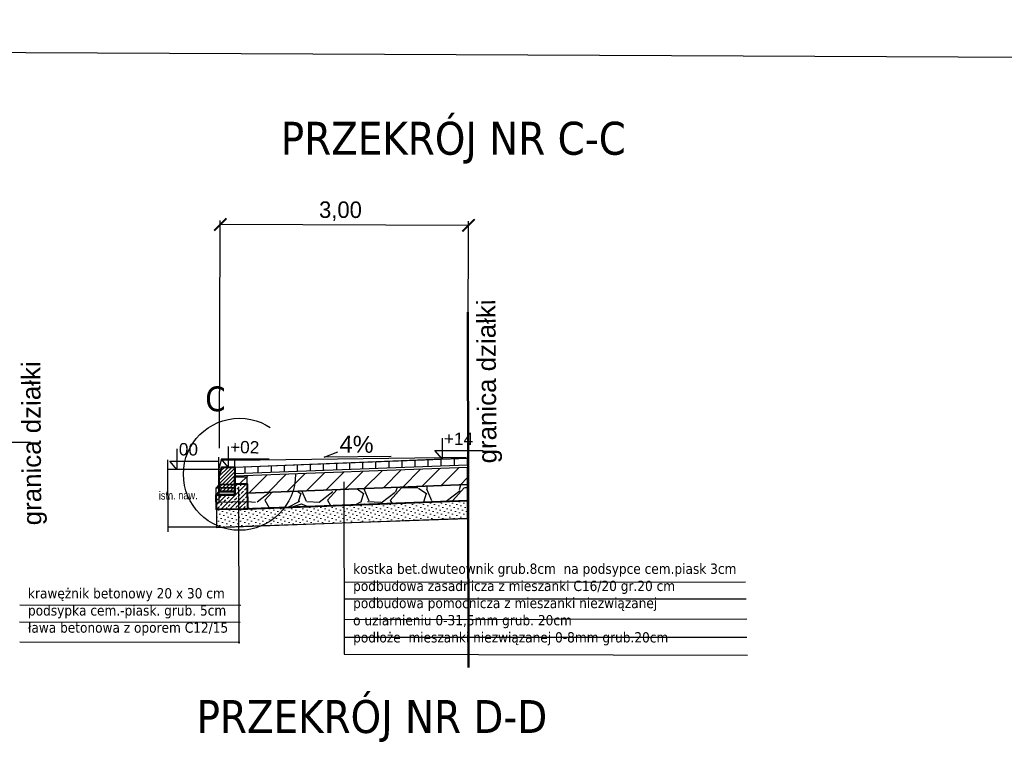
# Model space of a CAD drawing. Extents: x 8014 to 6635291, y -5609 to 5765892.
# Tile 139 of 158: x 6602124 to 6602136, y 5732594 to 5732603. Entities that reach past the tile are written whole.
import ezdxf
from ezdxf.enums import TextEntityAlignment as Align

# ---------------------------------------------------------------- set-up
doc = ezdxf.new("R2010")
doc.units = 0
doc.header["$PDSIZE"] = 0.75
doc.linetypes.add('ACAD_ISO03W100', pattern=[30, 12, -18])
doc.layers.get('0').update_dxf_attribs({"linetype": 'CONTINUOUS'})
doc.layers.get('Defpoints').update_dxf_attribs({"linetype": 'CONTINUOUS'})
doc.layers.add('1', color=7, linetype='CONTINUOUS')
doc.layers.add('a_zieleń', color=80, linetype='CONTINUOUS')
doc.layers.add('LSEC_____233', color=7, linetype='CONTINUOUS', lineweight=5)
doc.styles.add('Arial', font='arial.ttf')
doc.styles.add('Style-SWISSLT_1250', font='SWISSLT_1250.shx')
doc.dimstyles.new('KKK', dxfattribs={"dimscale": 0.5, "dimtxt": 0.4, "dimasz": 0.3, "dimexe": 0.1, "dimexo": 0.1, "dimgap": 0.1, "dimtad": 1, "dimtoh": 1, "dimtxsty": 'Standard', "dimblk": 'ARCHTICK', "dimcen": 2.5, "dimadec": 0, "dimazin": 0, "dimtfac": 1, "dimtix": 1, "dimtmove": 0, "dimatfit": 0, "dimldrblk": 'OBLIQUE', "dimfxl": 1, "dimarcsym": 0})

# ---------------------------------------------------------------- blocks, each defined once
blk = doc.blocks.new('*U694')
at = {"layer": 'LSEC_____233', "color": 7, "linetype": 'Continuous', "lineweight": -3}
for p, q in [((0.2384623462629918, -0.01892622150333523), (0.1423839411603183, 0.01884019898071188)), ((-0.2384983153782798, -0.01892622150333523), (0.2384623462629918, -0.01892622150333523))]:
    blk.add_line(p, q, dxfattribs=at)
blk = doc.blocks.new('_ArchTick')
at = {"color": 0, "linetype": 'ByBlock', "const_width": 0.15}
blk.add_lwpolyline([(-0.5, -0.5), (0.5, 0.5)], dxfattribs=at)
blk = doc.blocks.new('*D775')
at = {"color": 0, "lineweight": -2}
for p, q in [((6602126.30139426, 5732598.03948212), (6602126.31011395, 5732600.804123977)), ((6602129.317066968, 5732597.981428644), (6602129.325939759, 5732600.794612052)), ((6602129.32578206, 5732600.744612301), (6602126.309956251, 5732600.754124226))]:
    blk.add_line(p, q, dxfattribs=at)
at = {"layer": 'Defpoints', "color": 0, "linetype": 'ByBlock', "lineweight": -2}
for p in [(6602126.309956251, 5732600.754124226), (6602126.301236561, 5732597.989482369), (6602129.316909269, 5732597.931428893)]:
    blk.add_point(p, dxfattribs=at)
at = {"color": 0, "lineweight": -2, "xscale": 0.15, "yscale": 0.15, "zscale": 0.15}
for p, rotation in [((6602126.309956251, 5732600.754124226), 179.8192895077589), ((6602129.32578206, 5732600.744612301), 359.8192895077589)]:
    blk.add_blockref('_ArchTick', p, dxfattribs=dict(at, rotation=rotation))
at = {"color": 0, "linetype": 'ByBlock', "lineweight": 9, "insert": (6602127.769530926, 5732600.916188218), "char_height": 0.2, "attachment_point": 5, "rotation": 359.81928950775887}
blk.add_mtext('3,00', dxfattribs=at)
blk = doc.blocks.new('_Oblique')
at = {"color": 0, "linetype": 'ByBlock', "lineweight": -2}
blk.add_line((-0.5, -0.5), (0.5, 0.5), dxfattribs=at)

msp = doc.modelspace()

# ---------------------------------------------------------------- hatches: boundary and pattern name
at = {"lineweight": -3}
h = msp.add_hatch(dxfattribs=at)
h.set_pattern_fill('ANSI31', color=256, scale=0.05, angle=45)
h.set_pattern_definition([(90, (6602060.890457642, 5732628.039346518), (-0.15875, 0), [])])
h.paths.add_polyline_path([(6602126.48579081, 5732597.805600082), (6602129.313254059, 5732597.918541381), (6602129.313115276, 5732597.832873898), (6602126.487298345, 5732597.72429907)])
h = msp.add_hatch(dxfattribs=at)
h.set_pattern_fill('ANSI31', color=256, scale=0.01, style=0)
h.set_pattern_definition([(45.00000000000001, (6601863.461941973, 5732593.715914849), (-0.02245064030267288, 0.02245064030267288), [])])
h.paths.add_polyline_path([(6602126.296915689, 5732597.692853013), (6602126.328156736, 5732597.808530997), (6602126.486201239, 5732597.808530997), (6602126.486201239, 5732597.509236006), (6602126.296915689, 5732597.509236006)])
h = msp.add_hatch(dxfattribs=at)
h.set_pattern_fill('ANSI31', color=256, scale=0.05)
h.set_pattern_definition([(45, (6602060.890457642, 5732628.039346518), (-0.1122532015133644, 0.1122532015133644), [])])
h.paths.add_polyline_path([(6602129.314308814, 5732597.595704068), (6602129.314157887, 5732597.708721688), (6602129.311956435, 5732597.802695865), (6602126.488805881, 5732597.697199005), (6602126.486238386, 5732597.604559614), (6602126.634962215, 5732597.60385325), (6602126.636468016, 5732597.490935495)])
h = msp.add_hatch(dxfattribs=at)
h.set_pattern_fill('GRAVEL', color=256, scale=0.03)
h.set_pattern_definition([(228.0127875, (6602015.823494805, 5732625.404011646), (-6.096000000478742, -6.857999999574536), [0.102516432, -10.1491450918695]), (184.969741, (6602015.754914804, 5732625.327811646), (9.143999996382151, 0.7620000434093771), [0.1759214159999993, -17.41621466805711]), (132.5104471, (6602015.579654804, 5732625.312571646), (7.620000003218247, -8.381999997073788), [0.124044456, -12.28041683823]), (267.273689, (6602015.282474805, 5732625.122071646), (0.7620000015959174, 15.23999999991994), [0.1602013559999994, -15.85993122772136]), (292.83365418, (6602015.274854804, 5732624.962051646), (-3.810000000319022, 9.143999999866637), [0.1570901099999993, -15.55194232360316]), (357.2736889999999, (6602015.335814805, 5732624.817271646), (-15.23999999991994, 0.7620000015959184), [0.1602013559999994, -15.85993122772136]), (37.69424047, (6602015.495834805, 5732624.809651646), (-9.905999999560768, -7.620000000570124), [0.211858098, -20.9739345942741]), (72.25532837, (6602015.663474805, 5732624.939191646), (5.334000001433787, 16.76399999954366), [0.200015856, -19.8015769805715]), (121.42956562, (6602015.724434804, 5732625.129691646), (-6.096000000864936, 9.905999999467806), [0.1607439, -15.9136637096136]), (175.2363583, (6602015.640614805, 5732625.266851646), (8.381999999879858, -0.7620000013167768), [0.1835139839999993, -8.992181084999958]), (222.3974378, (6602015.457734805, 5732625.282091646), (-9.143999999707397, -8.382000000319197), [0.237323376, -23.4950317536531]), (138.81407483, (6602016.036854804, 5732625.114451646), (-5.333999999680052, 4.572000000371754), [0.08100136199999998, -8.0191697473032]), (171.4692344, (6602015.975894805, 5732625.167791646), (9.906000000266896, -1.523999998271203), [0.154104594, -15.256391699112]), (225, (6602015.823494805, 5732625.190651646), (-1.06581410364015e-16, -0.7620000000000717), [0.107762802, -0.9698679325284]), (203.19859051, (6602015.770154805, 5732625.282091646), (3.810000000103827, 1.5239999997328), [0.05803239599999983, -5.745186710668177]), (291.80140949, (6602015.716814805, 5732625.259231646), (-0.7620000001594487, 2.285999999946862), [0.082069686, -4.021425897]), (30.96375653, (6602015.747294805, 5732625.183031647), (2.286000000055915, 1.523999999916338), [0.1332958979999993, -4.30988944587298]), (161.56505118, (6602015.861594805, 5732625.251611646), (1.524000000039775, -0.761999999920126), [0.096386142, -2.3132694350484]), (16.389540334, (6602015.274854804, 5732625.259231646), (7.620000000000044, 2.286000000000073), [0.1350264, -13.3676480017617]), (70.34617594, (6602015.404394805, 5732625.297331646), (-3.048000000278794, -8.381999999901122), [0.113279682, -11.21466470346]), (293.19859051, (6602015.861594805, 5732625.404011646), (-1.523999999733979, 3.810000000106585), [0.1160640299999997, -5.687155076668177]), (343.6104596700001, (6602015.907314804, 5732625.297331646), (-7.620000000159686, 2.285999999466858), [0.1350263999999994, -13.36764800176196]), (339.44395478, (6602015.274854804, 5732624.786791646), (-3.809999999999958, 1.524000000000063), [0.1302105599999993, -6.38032029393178]), (294.7751406, (6602015.396774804, 5732624.741071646), (-3.810000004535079, 8.381999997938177), [0.109101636, -10.801078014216]), (66.80140949, (6602015.869214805, 5732624.642011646), (1.523999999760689, 3.810000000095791), [0.11606403, -5.687155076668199]), (17.35402464, (6602015.914934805, 5732624.748691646), (-9.905999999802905, -3.048000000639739), [0.127734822, -12.64571279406]), (69.44395478, (6602015.495834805, 5732624.642011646), (-1.524000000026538, -3.809999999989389), [0.06510527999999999, -6.445425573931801]), (101.309932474, (6602015.823494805, 5732624.642011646), (-0.7620000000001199, 3.048000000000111), [0.03885437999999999, -3.8465984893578]), (165.963756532, (6602015.815874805, 5732624.680111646), (2.285999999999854, -0.7619999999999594), [0.15709011, -2.9847163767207]), (186.00900596, (6602015.663474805, 5732624.718211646), (7.61999999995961, 0.762000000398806), [0.1455800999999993, -14.41240945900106]), (303.69006753, (6602015.747294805, 5732625.114451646), (-0.7620000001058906, 1.523999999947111), [0.109897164, -2.637532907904]), (353.15722659, (6602015.808254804, 5732625.023011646), (12.9540000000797, -1.523999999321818), [0.191867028, -18.9948027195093]), (60.9453959, (6602015.998754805, 5732625.000151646), (-3.048000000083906, -5.333999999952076), [0.078452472, -7.766817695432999]), (90, (6602016.036854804, 5732625.068731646), (-0.7619999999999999, 0.7619999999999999), [0.04572, -0.7162799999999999]), (120.25643716, (6602015.648234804, 5732624.741071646), (3.047999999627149, -5.334000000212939), [0.105860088, -10.48018223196]), (48.01278749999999, (6602015.594894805, 5732624.832511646), (6.096000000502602, 6.857999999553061), [0.205032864, -10.0466286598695]), (0, (6602015.732054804, 5732624.984911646), (0.7619999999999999, 0.7619999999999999), [0.19812, -0.5638799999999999]), (325.3048465, (6602015.930174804, 5732624.984911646), (7.620000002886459, -5.333999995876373), [0.120482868, -11.927795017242]), (254.0546040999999, (6602016.029234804, 5732624.916331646), (-0.761999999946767, -3.048000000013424), [0.110948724, -5.4364950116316]), (207.64597536, (6602015.998754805, 5732624.809651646), (-14.478000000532, -7.619999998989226), [0.1806435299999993, -17.88373932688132]), (175.42607874, (6602015.838734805, 5732624.725831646), (-9.905999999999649, 0.7619999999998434), [0.191108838, -18.919753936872])])
h.paths.add_polyline_path([(6602129.314308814, 5732597.522432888), (6602129.312846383, 5732597.567877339), (6602129.314308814, 5732597.595704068), (6602126.636468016, 5732597.490935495), (6602126.640543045, 5732597.297881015), (6602129.314492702, 5732597.399105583)])
at = {"lineweight": 15}
h = msp.add_hatch(dxfattribs=at)
h.set_pattern_fill('DOTS', color=256, scale=0.03, angle=45, style=0)
h.set_pattern_definition([(45, (6601782.808627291, 5732578.375992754), (-0.01683798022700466, 0.05051394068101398), [0, -0.04762499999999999])])
h.paths.add_polyline_path([(6602129.313965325, 5732597.400157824), (6602126.262328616, 5732597.290322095), (6602126.263274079, 5732597.074911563), (6602129.311099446, 5732597.18845449)])
at = {"layer": '1'}
h = msp.add_hatch(dxfattribs=at)
h.set_pattern_fill('ANSI33', color=256, scale=0.3, style=0)
h.set_pattern_definition([(45.00000000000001, (6602129.852161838, 5732577.600156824), (-0.05303300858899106, 0.05303300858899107), []), (45.00000000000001, (6602129.905194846, 5732577.600156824), (-0.05303300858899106, 0.05303300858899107), [0.0375, -0.01875])])
h.paths.add_polyline_path([(6602126.640102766, 5732597.297079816), (6602126.26220053, 5732597.291663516), (6602126.261234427, 5732597.46902787), (6602126.485997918, 5732597.468778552), (6602126.486731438, 5732597.603789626), (6602126.636583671, 5732597.603789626)])
at = {"layer": 'a_zieleń', "transparency": 33554687}
h = msp.add_hatch(dxfattribs=at)
h.set_pattern_fill('ANSI31', color=256, scale=2, angle=0.5415578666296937)
h.set_pattern_definition([(45.5415578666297, (6600987.53512271, 5732094.771343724), (-0.1784396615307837, 0.1750979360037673), [])])
edge = h.paths.add_edge_path()
edge.add_line((6601184.522925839, 5731785.715408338), (6601184.766921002, 5731785.473322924))
edge.add_line((6601184.766921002, 5731785.473322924), (6601208.79, 5731802.27))
edge.add_line((6601208.79, 5731802.27), (6601211.05, 5731814.48))
edge.add_line((6601211.05, 5731814.48), (6601142.150843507, 5731813.822858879))
edge.add_arc((6601143.69840858, 5731819.101553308), 5.500870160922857, 253.6603434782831, 270.5475106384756)
edge.add_line((6601143.750973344, 5731813.6009343), (6601191.033618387, 5731814.053326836))
edge.add_arc((6601191.121506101, 5731812.113382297), 1.941934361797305, 359.83740764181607, 92.59396805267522, ccw=False)
edge.add_line((6601193.063432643, 5731812.107871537), (6601193.07399525, 5731811.003901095))
edge.add_line((6601193.07399525, 5731811.003901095), (6601197.383252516, 5731811.044963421))
edge.add_line((6601197.383252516, 5731811.044963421), (6601197.425292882, 5731806.620725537))
edge.add_line((6601197.425292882, 5731806.620725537), (6601199.73158594, 5731806.642472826))
edge.add_line((6601199.73158594, 5731806.642472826), (6601199.802988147, 5731799.171269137))
edge.add_line((6601199.802988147, 5731799.171269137), (6601197.516155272, 5731797.164784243))
edge.add_line((6601197.516155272, 5731797.164784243), (6601194.215775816, 5731797.133052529))
edge.add_line((6601194.215775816, 5731797.133052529), (6601194.250820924, 5731793.47024802))
edge.add_arc((6601191.537576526, 5731793.658273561), 2.719751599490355, 281.08944697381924, 356.0357887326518, ccw=False)
edge.add_line((6601192.060696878, 5731790.989304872), (6601185.152182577, 5731786.155675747))
edge.add_arc((71774552.68679601, -87417922.68084788), 113685689.9179969, 124.9790439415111, 124.9790443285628)
h.paths.add_polyline_path([(6601204.905956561, 5731809.178180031), (6601202.576515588, 5731808.578882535), (6601203.741236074, 5731808.878531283)], flags=16)

# ---------------------------------------------------------------- linework, layer by layer
at = {"linetype": 'ACAD_ISO03W100', "lineweight": 50, "ltscale": 0.5}
msp.add_line((6602129.315684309, 5732599.689094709), (6602129.325729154, 5732595.374771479), dxfattribs=at)
at = {"lineweight": -3}
for p, q in [((6602129.002928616, 5732598.157549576), (6602129.003474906, 5732597.908288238)), ((6602123.42210111, 5732598.112354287), (6602124.006581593, 5732598.112354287)), ((6602125.7833431, 5732598.028974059), (6602125.78388939, 5732597.779712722)), ((6602126.405755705, 5732598.055933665), (6602126.406301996, 5732597.806672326)), ((6602126.28945512, 5732597.927829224), (6602126.294009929, 5732597.370646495)), ((6602129.003474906, 5732597.908288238), (6602128.917395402, 5732598.007993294)), ((6602128.917395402, 5732598.007993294), (6602129.501875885, 5732598.007993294)), ((6602125.666934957, 5732597.897959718), (6602125.671567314, 5732597.021502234)), ((6602125.78388939, 5732597.779712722), (6602125.697809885, 5732597.879417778)), ((6602125.697809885, 5732597.879417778), (6602126.282290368, 5732597.879417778)), ((6602126.406301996, 5732597.806672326), (6602126.320222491, 5732597.906377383)), ((6602126.320222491, 5732597.906377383), (6602126.904702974, 5732597.906377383))]:
    msp.add_line(p, q, dxfattribs=at)
at = {"lineweight": 25}
msp.add_line((6602126.481009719, 5732597.893609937), (6602129.296346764, 5732597.930117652), dxfattribs=at)
at = {"lineweight": 30}
for p, q in [((6602126.481951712, 5732597.808771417), (6602129.31077851, 5732597.917004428)), ((6602126.264774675, 5732597.077664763), (6602129.31077851, 5732597.18519628))]:
    msp.add_line(p, q, dxfattribs=at)
at = {"lineweight": 35}
for p, q in [((6602126.321963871, 5732597.78130599), (6602125.67092891, 5732597.779186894)), ((6602126.260591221, 5732597.076334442), (6602125.671837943, 5732597.08084909))]:
    msp.add_line(p, q, dxfattribs=at)
for p, q in [((6602127.810709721, 5732597.628527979), (6602127.812790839, 5732595.534452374)), ((6602126.530058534, 5732597.545926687), (6602126.53508453, 5732595.66311249)), ((6602127.821430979, 5732596.409054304), (6602132.690659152, 5732596.41409666)), ((6602126.560172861, 5732596.124764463), (6602123.874506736, 5732596.131935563)), ((6602127.821430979, 5732596.205591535), (6602132.697976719, 5732596.205649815)), ((6602126.550642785, 5732595.91997539), (6602123.871266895, 5732595.923488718)), ((6602127.821430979, 5732595.95730453), (6602132.705294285, 5732595.964983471)), ((6602126.54587615, 5732595.677085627), (6602123.874506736, 5732595.682822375)), ((6602127.810706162, 5732595.742834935), (6602132.705294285, 5732595.740426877)), ((6602127.812790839, 5732595.534452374), (6602132.712611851, 5732595.522010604))]:
    msp.add_line(p, q)
at = {"lineweight": -3}
for points in [[(6602115.236556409, 5732602.885589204), (6602141.366832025, 5732602.764317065), (6602141.220415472, 5732588.018598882), (6602115.252946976, 5732588.034123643)], [(6602126.48579081, 5732597.805600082), (6602129.313254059, 5732597.918541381), (6602129.313115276, 5732597.832873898), (6602126.487298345, 5732597.72429907)], [(6602129.314308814, 5732597.595704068), (6602129.314157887, 5732597.708721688), (6602129.311956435, 5732597.802695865), (6602126.488805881, 5732597.697199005), (6602126.486238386, 5732597.604559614), (6602126.634962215, 5732597.60385325), (6602126.636468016, 5732597.490935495), (6602129.314308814, 5732597.595704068)], [(6602129.314308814, 5732597.522432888), (6602129.312846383, 5732597.567877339), (6602129.314308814, 5732597.595704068), (6602126.636468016, 5732597.490935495), (6602126.640543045, 5732597.297881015), (6602126.640543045, 5732597.297881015), (6602126.640543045, 5732597.297881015), (6602129.314492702, 5732597.399105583)], [(6602129.313965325, 5732597.400157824), (6602126.262328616, 5732597.290322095), (6602126.263274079, 5732597.074911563), (6602129.311099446, 5732597.18845449)]]:
    msp.add_lwpolyline(points, close=True, dxfattribs=at)
at = {"lineweight": 25}
for points in [[(6602126.294060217, 5732597.779560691), (6602126.325000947, 5732597.895319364), (6602126.483044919, 5732597.895729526), (6602126.483821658, 5732597.596435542), (6602126.294536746, 5732597.595944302)], [(6602126.294536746, 5732597.595944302), (6602126.294536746, 5732597.595944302), (6602126.483821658, 5732597.596435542), (6602126.483723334, 5732597.555977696), (6602126.258959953, 5732597.555643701)]]:
    msp.add_lwpolyline(points, close=True, dxfattribs=at)
at = {"lineweight": 40}
for points in [[(6602126.296915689, 5732597.692853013), (6602126.328156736, 5732597.808530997), (6602126.486201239, 5732597.808530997), (6602126.486201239, 5732597.509236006), (6602126.296915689, 5732597.509236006)], [(6602126.296915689, 5732597.509236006), (6602126.296915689, 5732597.509236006), (6602126.486201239, 5732597.509236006), (6602126.485997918, 5732597.468778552), (6602126.261234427, 5732597.46902787)]]:
    msp.add_lwpolyline(points, close=True, dxfattribs=at)
at = {"linetype": 'ACAD_ISO03W100', "lineweight": -3, "ltscale": 0.3}
msp.add_circle((6602126.54329514, 5732597.720540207), 0.6806496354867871, dxfattribs=at)
at = {"layer": '1', "lineweight": 25}
msp.add_lwpolyline([(6602126.638273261, 5732597.384679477), (6602126.260386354, 5732597.378282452), (6602126.260386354, 5732597.378282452), (6602126.258959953, 5732597.555643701), (6602126.258959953, 5732597.555643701), (6602126.483723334, 5732597.555977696), (6602126.484106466, 5732597.690990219), (6602126.633958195, 5732597.691379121)], close=True, dxfattribs=at)
at = {"layer": '1', "lineweight": 40}
msp.add_lwpolyline([(6602126.640102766, 5732597.297079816), (6602126.26220053, 5732597.291663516), (6602126.26220053, 5732597.291663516), (6602126.261234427, 5732597.46902787), (6602126.261234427, 5732597.46902787), (6602126.485997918, 5732597.468778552), (6602126.486731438, 5732597.603789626), (6602126.636583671, 5732597.603789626)], close=True, dxfattribs=at)

# ---------------------------------------------------------------- block references
at = {"linetype": 'Continuous', "xscale": -1.701137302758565, "yscale": 1.701137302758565, "zscale": 1.701137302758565, "rotation": 0.525861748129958}
msp.add_blockref('*U694', (6602127.978656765, 5732597.963004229), dxfattribs=at)

# ---------------------------------------------------------------- texts
at = {"lineweight": -3, "char_height": 0.4, "width": 22.20657308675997, "attachment_point": 1, "line_spacing_factor": 0.6851549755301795}
for s, insert in [('{\\fTahoma|b0|i0|c238|p34;PRZEKRÓJ NR C-C}', (6602127.044484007, 5732602.002835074)), ('{\\fTahoma|b0|i0|c238|p34;PRZEKRÓJ NR D-D}', (6602126.021689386, 5732594.977473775))]:
    msp.add_mtext(s, dxfattribs=dict(at, insert=insert))
at = {"lineweight": -3, "insert": (6602126.127301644, 5732598.787787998), "char_height": 0.3, "width": 22.20657308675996, "attachment_point": 1, "rotation": 359.7888576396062}
msp.add_mtext('{\\fTahoma|b0|i0|c238|p34;C}', dxfattribs=at)
at = {"char_height": 0.15, "attachment_point": 1}
for s, insert, width in [('{\\fTahoma|b0|i0|c238|p34;\\H0.8333x;kostka bet.dwuteownik grub.8cm  na podsypce cem.piask 3cm\\Ppodbudowa zasadnicza z mieszanki C16/20 gr.20 cm\\Ppodbudowa pomocnicza z mieszanki niezwiązanej \\Po uziarnieniu 0-31,5mm grub. 20cm\\Ppodłoże  mieszanki niezwiązanej 0-8mm grub.20cm}', (6602127.92325556, 5732596.635732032), 20.01693000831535), ('{\\fTahoma|b0|i0|c238|p34;\\H0.8333x;krawężnik betonowy 20 x 30 cm\\Ppodsypka cem.-piask. grub. 5cm\\Pława betonowa z oporem C12/15}', (6602123.974146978, 5732596.337625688), 8.75545)]:
    msp.add_mtext(s, dxfattribs=dict(at, insert=insert, width=width))
at = {"layer": 'LSEC_____233', "color": 7, "linetype": 'Continuous', "lineweight": -3, "style": 'Style-SWISSLT_1250'}
for s, height, rotation, p in [('granica działki', 0.225, 90.4154115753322, (6602129.553030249, 5732597.852783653)), ('granica działki', 0.225, 90.4154115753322, (6602124.024807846, 5732597.100648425)), ('4%%%', 0.2041364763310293, 359.1575386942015, (6602127.759618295, 5732598.088069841)), ('+14', 0.15, 359.1575386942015, (6602129.025905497, 5732598.154107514)), ('00', 0.15, 359.1575386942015, (6602125.806319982, 5732598.025531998)), ('+02', 0.15, 359.1575386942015, (6602126.428732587, 5732598.052491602))]:
    msp.add_text(s, height=height, rotation=rotation, dxfattribs=at).set_placement(p, align=Align.MIDDLE_LEFT)
at = {"layer": 'LSEC_____233', "color": 7, "linetype": 'Continuous', "lineweight": 35, "style": 'Arial', "width": 0.8000000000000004}
msp.add_text('istn. naw.', height=0.1, rotation=0.6065434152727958, dxfattribs=at).set_placement((6602125.563538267, 5732597.462243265), align=Align.MIDDLE_LEFT)

# ---------------------------------------------------------------- dimensions: what is measured, and where the dimension line sits
at = {"lineweight": 9}
dim = msp.add_linear_dim(base=(6602126.309956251, 5732600.754124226), p1=(6602129.316909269, 5732597.931428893), p2=(6602126.301236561, 5732597.989482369), angle=359.8192895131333, text='3,00', dimstyle='KKK', dxfattribs=at)
dim.commit()
dim.dimension.update_dxf_attribs({"geometry": '*D775', "text_midpoint": (6602127.769005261, 5732600.749522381), "dimtype": 160})

doc.saveas('drawing.dxf')
